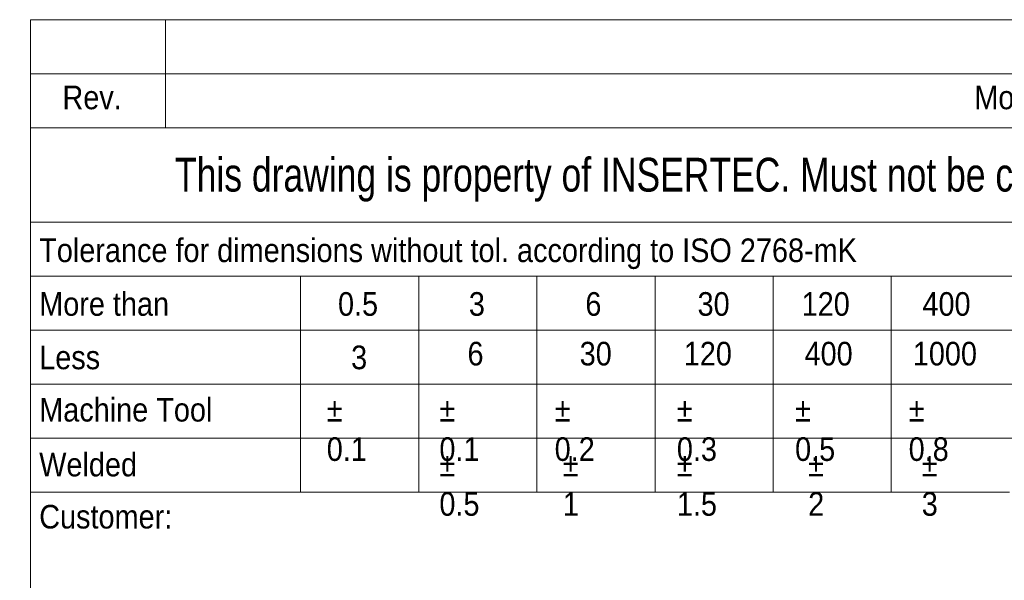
# Paper-space layout 'Hoja3' of a CAD drawing. Header units: millimetres. Extents: x 300 to 16757, y 100 to 11782.
# Tile 14 of 17: x 13004 to 14462, y 969 to 1800. Entities that reach past the tile are written whole.
import ezdxf

# ---------------------------------------------------------------- set-up
doc = ezdxf.new("R2010")
doc.units = ezdxf.units.MM
doc.linetypes.add('SLD-Continua', pattern=[0])
doc.layers.add('SLD-0', color=179, linetype='SLD-Continua')
doc.styles.add('SLDTEXTSTYLE3', font='GOTHIC.TTF', dxfattribs={"width": 0.913})
doc.styles.add('SLDTEXTSTYLE4', font='ARIALN.TTF', dxfattribs={"width": 0.917722})

psp = doc.layouts.new('Hoja3')

# ---------------------------------------------------------------- linework, layer by layer
at = {"color": 7, "linetype": 'SLD-Continua', "lineweight": 18, "ltscale": 20}
for p, q in [((13020, 1800), (16620, 1800)), ((13020, 1800), (13020, 1720)), ((13220, 1800), (13220, 1640)), ((13020, 1720), (16620, 1720)), ((13020, 1720), (13020, 1640)), ((13020, 1640), (13020, 1500)), ((13020, 1640), (16620, 1640)), ((13020, 1500), (13020, 1420)), ((13020, 1500), (16620, 1500)), ((13020, 1420), (14820, 1420)), ((13020, 1420), (13020, 1340)), ((13420, 1420), (13420, 1100)), ((13595, 1100), (13595, 1420)), ((13770, 1100), (13770, 1420)), ((13945, 1100), (13945, 1420)), ((14120, 1100), (14120, 1420)), ((14295, 1100), (14295, 1420)), ((13020, 1340), (13020, 1260)), ((13020, 1340), (14820, 1340)), ((13020, 1260), (13020, 1180)), ((13020, 1260), (14820, 1260)), ((13020, 1180), (13020, 1100)), ((13020, 1180), (14820, 1180)), ((13020, 1100), (13020, 200)), ((13020, 1100), (13420, 1100)), ((13420, 1100), (13595, 1100)), ((13595, 1100), (13770, 1100)), ((13770, 1100), (13945, 1100)), ((13945, 1100), (14120, 1100)), ((14120, 1100), (14295, 1100)), ((14295, 1100), (14470, 1100))]:
    psp.add_line(p, q, dxfattribs=at)

# ---------------------------------------------------------------- texts
at = {"color": 7, "linetype": 'Continuous', "lineweight": 0, "ltscale": 20, "char_height": 35, "style": 'SLDTEXTSTYLE3'}
for s, insert, attachment_point in [('Rev.', (13111.176, 1702.316), 2), ('Modification', (14531.981, 1702.316), 2), ('Tolerance for dimensions without tol. according to ISO 2768-mK', (13032.801, 1475.822), 1), ('More than', (13032.801, 1396.293), 1), ('0.5', (13475.428, 1396.293), 1), ('3', (13669.241, 1396.293), 1), ('6', (13841.854, 1396.293), 1), ('30', (14008.041, 1396.293), 1), ('120', (14162.216, 1396.293), 1), ('400', (14341.155, 1396.293), 1), ('Less', (13032.801, 1317.096), 1), ('3', (13494.823, 1317.096), 1), ('6', (13667.24, 1322.675), 1), ('30', (13833.427, 1322.675), 1), ('120', (13987.602, 1322.675), 1), ('400', (14166.542, 1322.675), 1), ('1000', (14326.905, 1322.675), 1), ('Machine Tool', (13032.801, 1239.569), 1), ('%%p^J0.1', (13458.759, 1239.569), 1), ('%%p^J0.1', (13625.602, 1239.569), 1), ('%%p^J0.2', (13796.355, 1239.569), 1), ('%%p^J0.3', (13977.398, 1239.569), 1), ('%%p^J0.5', (14152.505, 1239.569), 1), ('%%p^J0.8', (14320.748, 1239.569), 1), ('Welded', (13032.801, 1158.306), 1), ('%%p^J0.5', (13625.602, 1158.306), 1), ('%%p^J1', (13808.516, 1158.306), 1), ('%%p^J1.5', (13977.398, 1158.306), 1), ('%%p^J2', (14171.901, 1158.306), 1), ('%%p^J3', (14340.144, 1158.306), 1), ('Customer:', (13032.801, 1081.073), 1)]:
    psp.add_mtext(s, dxfattribs=dict(at, insert=insert, attachment_point=attachment_point))
at = {"layer": 'SLD-0', "color": 7, "ltscale": 20, "insert": (14723.937, 1595.347), "char_height": 50, "attachment_point": 2, "style": 'SLDTEXTSTYLE4'}
psp.add_mtext('This drawing is property of INSERTEC. Must not be copier or transferred to third parties in any way without written authorization.', dxfattribs=at)

doc.saveas('drawing.dxf')
